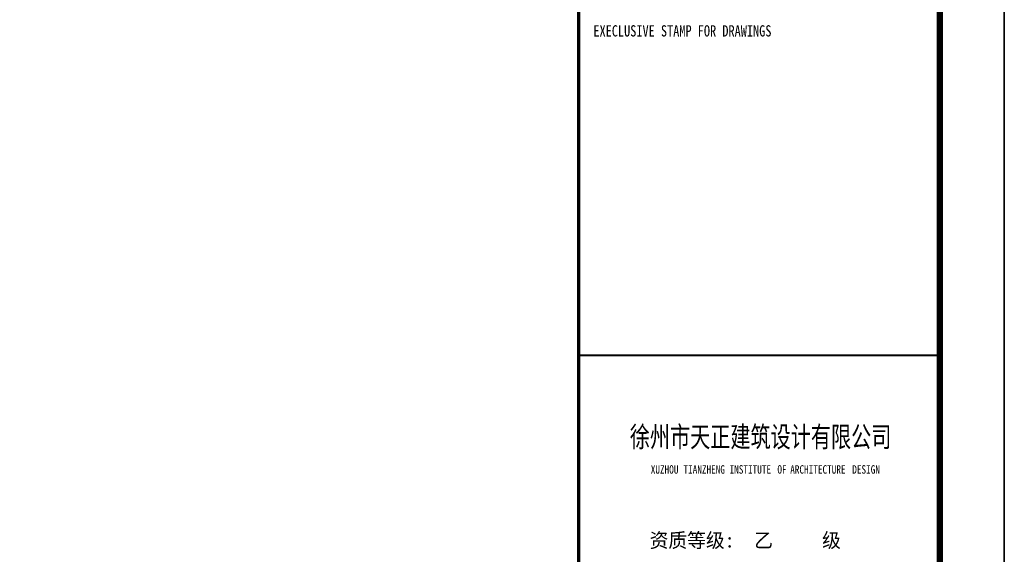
# Model space of a CAD drawing. Extents: x 687841 to 771941, y 252015 to 732780.
# Tile 64 of 98: x 756670 to 771941, y 531166 to 539455. Entities that reach past the tile are written whole.
import ezdxf
from ezdxf.enums import TextEntityAlignment as Align

# ---------------------------------------------------------------- set-up
doc = ezdxf.new("R2010")
doc.units = 0
doc.header["$LTSCALE"] = 1000
doc.header["$MEASUREMENT"] = 0
doc.layers.get('0').update_dxf_attribs({"linetype": 'CONTINUOUS'})
for name, color, linetype in [('PUB_TITLE', 4, 'CONTINUOUS'), ('SHEET_TEXT', 3, 'CONTINUOUS'), ('TK', 7, 'CONTINUOUS')]:
    doc.layers.add(name, color=color, linetype=linetype)
doc.styles.add('-宋体', font='txt', dxfattribs={"width": 0.8})
doc.styles.add('TKHZ1', font='txt', dxfattribs={"width": 0.8})
doc.styles.add('黑体', font='simhei.ttf')

# ---------------------------------------------------------------- blocks, each defined once
blk = doc.blocks.new('wrtgtg')
at = {"color": 4}
blk.add_line((7804, -4841), (7804, 52559), dxfattribs=at)
at = {"layer": 'PUB_TITLE'}
for p, q in [((8804, 53559), (8804, -5841)), ((7804, -4841), (7804, 52559))]:
    blk.add_line(p, q, dxfattribs=at)
blk.add_lwpolyline([(-75296, -5841), (8804, -5841), (8804, 53559), (-75296, 53559)], close=True, dxfattribs=at)
at = {"layer": 'PUB_TITLE', "const_width": 100}
blk.add_lwpolyline([(-72796, -4841), (7804, -4841), (7804, 52559), (-72796, 52559)], close=True, dxfattribs=at)
at = {"layer": 'PUB_TITLE'}
for points, const_width in [([(2204, -4841), (2204, 52559)], 50), ([(2204, 15959), (7804, 15959)], 29.7)]:
    blk.add_lwpolyline(points, dxfattribs=dict(at, const_width=const_width))
at = {"style": '黑体', "width": 0.8}
for s, height, p in [('XUZHOU', 131.4, (3321, 14126)), ('TIANZHENG', 131.4, (3828, 14126)), ('INSTITUTE', 131.4, (4543, 14126)), ('OF', 131.4, (5285, 14126)), ('ARCHITECTURE', 131.43, (5484, 14126)), ('DESIGN', 131.4, (6446, 14126))]:
    blk.add_text(s, height=height, dxfattribs=at).set_placement(p)
at = {"layer": 'SHEET_TEXT', "style": '-宋体', "width": 0.75}
blk.add_text('徐州市天正建筑设计有限公司', height=320, dxfattribs=at).set_placement((5024, 14538), align=Align.CENTER)
at = {"layer": 'TK', "style": 'TKHZ1', "width": 0.8}
blk.add_text('EXECLUSIVE STAMP FOR DRAWINGS', height=175, dxfattribs=at).set_placement((2431, 20904))
at = {"layer": 'TK', "style": '-宋体'}
blk.add_text('资质等级:  乙     级', height=224, dxfattribs=at).set_placement((3303, 12981))

msp = doc.modelspace()

# ---------------------------------------------------------------- block references
msp.add_blockref('wrtgtg', (763136.5, 518290.6))

doc.saveas('drawing.dxf')
